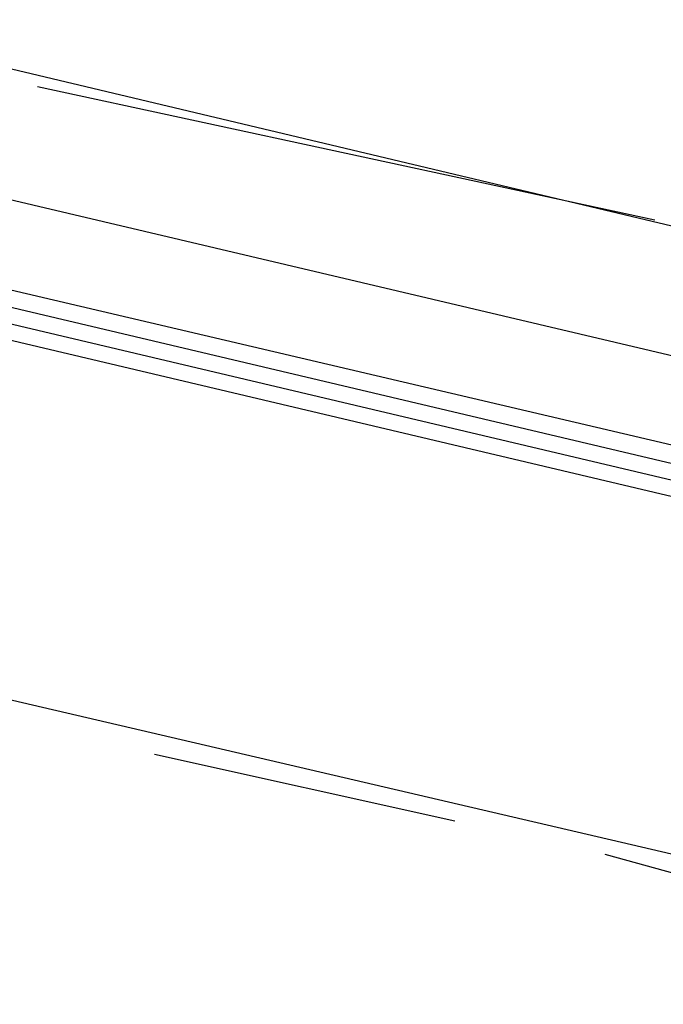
# Model space of a CAD drawing. Header units: feet. Extents: x -79 to 198, y -22 to 181.
# Tile 72 of 256: x 94.519 to 95.033, y 28.325 to 29.111. Entities that reach past the tile are written whole.
import ezdxf

# ---------------------------------------------------------------- set-up
doc = ezdxf.new("R2010")
doc.units = ezdxf.units.FT
doc.layers.add('A-LINEA', color=7, linetype='CONTINUOUS')

msp = doc.modelspace()

# ---------------------------------------------------------------- linework, layer by layer
at = {"layer": 'A-LINEA'}
for p, q in [((94.3467, 29.1111), (101.2, 27.4844)), ((94.5333, 29.0578), (95.0267, 28.9511)), ((96.1067, 28.5911), (94.4667, 28.9778)), ((94.6267, 28.5244), (94.8667, 28.4711)), ((94.9867, 28.4444), (95.2267, 28.3778))]:
    msp.add_line(p, q, dxfattribs=at)
for points in [[(96.0933, 28.5244), (94.3867, 28.9244), (94.3867, 28.9111), (96.08, 28.5111)], [(96.08, 28.4844), (94.3867, 28.8844), (94.3867, 28.8978), (96.08, 28.4978)], [(94.24, 28.6311), (96.0133, 28.2178), (97.5467, 27.8578)]]:
    msp.add_lwpolyline(points, dxfattribs=at)

doc.saveas('drawing.dxf')
